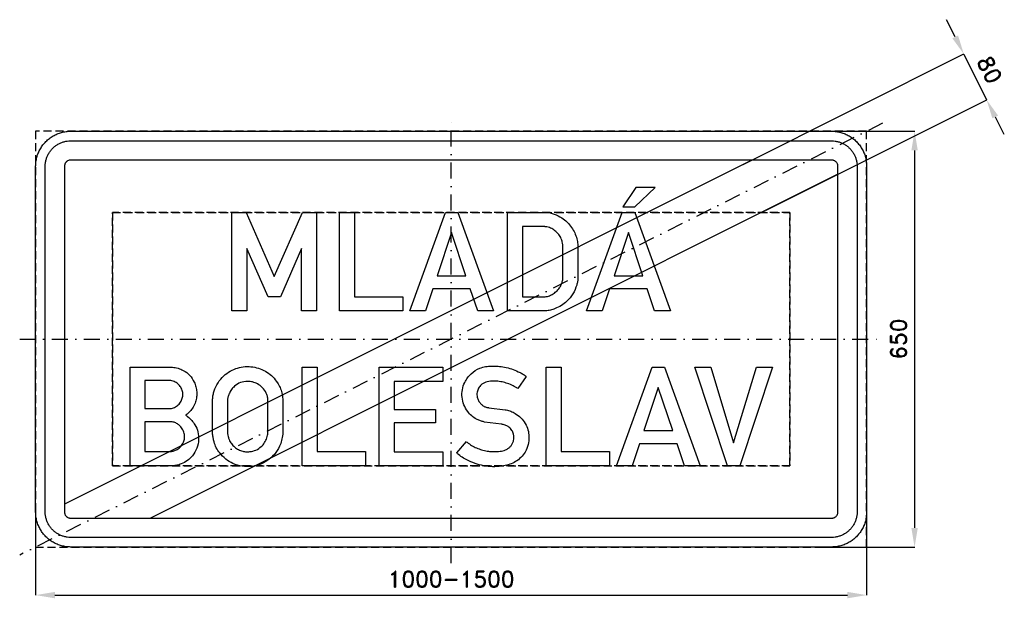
# Model space of a CAD drawing. Header units: millimetres. Extents: x -839 to 701, y -764 to 141.
import ezdxf

# ---------------------------------------------------------------- set-up
doc = ezdxf.new("R2010")
doc.units = ezdxf.units.MM
doc.header["$LTSCALE"] = 5
doc.linetypes.add('ČERCHOVANÁX2', pattern=[2, 1, -0.5, 0, -0.5])
doc.linetypes.add('ČÁRKOVANÁX2', pattern=[1.5, 1, -0.5])
doc.layers.add('Kóty', color=2, linetype='Continuous')
doc.layers.add('Značka', color=7, linetype='Continuous')
doc.styles.get("Standard").update_dxf_attribs({"font": 'romand.shx', "height": 25})
doc.dimstyles.get("Standard").update_dxf_attribs({"dimtxt": 25, "dimasz": 30, "dimexe": 0.18, "dimexo": 0.0625, "dimgap": 12.5, "dimtad": 1, "dimdec": 0, "dimzin": 0, "dimdsep": 46, "dimtxsty": 'Standard', "dimcen": 0.09, "dimadec": 0, "dimazin": 0, "dimtfac": 1, "dimtdec": 0, "dimtofl": 0, "dimtmove": 0, "dimatfit": 3, "dimfxl": 1, "dimtolj": 1, "dimtzin": 0, "dimarcsym": 0})

# ---------------------------------------------------------------- blocks, each defined once
blk = doc.blocks.new('*D0')
at = {"layer": 'Defpoints', "color": 0, "transparency": 16777216}
for p in [(-814.2, -622.6), (485.8, -628.8), (485.8, -759)]:
    blk.add_point(p, dxfattribs=at)
at = {"layer": 'Kóty', "color": 0, "lineweight": -2, "transparency": 16777216}
for p, q in [((-814.2, -622.7), (-814.2, -759.2)), ((485.8, -628.9), (485.8, -759.2)), ((-784.2, -759), (455.8, -759))]:
    blk.add_line(p, q, dxfattribs=at)
at = {"layer": 'Kóty', "color": 0, "transparency": 16777216}
for points in [[(-784.2, -754), (-784.2, -764), (-814.2, -759)], [(455.8, -754), (455.8, -764), (485.8, -759)]]:
    blk.add_solid(points, dxfattribs=at)
at = {"layer": 'Kóty', "color": 0, "transparency": 16777216, "insert": (-164.2, -734), "char_height": 25, "attachment_point": 5}
blk.add_mtext('\\A1;1000-1500', dxfattribs=at)
blk = doc.blocks.new('*D1')
at = {"layer": 'Defpoints', "color": 0, "transparency": 16777216}
for p in [(430.8, -33.8), (411.7, -683.9), (560.8, -683.9)]:
    blk.add_point(p, dxfattribs=at)
at = {"layer": 'Kóty', "color": 0, "lineweight": -2, "transparency": 16777216}
for p, q in [((430.9, -33.8), (561, -33.8)), ((560.8, -63.8), (560.8, -653.9)), ((411.8, -683.9), (561, -683.9))]:
    blk.add_line(p, q, dxfattribs=at)
at = {"layer": 'Kóty', "color": 0, "transparency": 16777216}
for points in [[(555.8, -63.8), (565.8, -63.8), (560.8, -33.8)], [(555.8, -653.9), (565.8, -653.9), (560.8, -683.9)]]:
    blk.add_solid(points, dxfattribs=at)
at = {"layer": 'Kóty', "color": 0, "transparency": 16777216, "insert": (535.8, -358.8), "char_height": 25, "attachment_point": 5, "rotation": 90}
blk.add_mtext('\\A1;650', dxfattribs=at)
blk = doc.blocks.new('*D2')
at = {"layer": 'Defpoints', "color": 0, "transparency": 16777216}
for p in [(673.5, 15.3), (292.6, -85.7), (328.4, -157.2)]:
    blk.add_point(p, dxfattribs=at)
at = {"layer": 'Kóty', "color": 0, "lineweight": -2, "transparency": 16777216}
for p, q in [((624.4, 113.7), (610.9, 140.6)), ((292.6, -85.7), (637.9, 87)), ((328.4, -157.2), (673.7, 15.4)), ((687, -11.5), (700.4, -38.3))]:
    blk.add_line(p, q, dxfattribs=at)
at = {"layer": 'Kóty', "color": 0, "transparency": 16777216}
for points in [[(628.8, 116), (619.9, 111.5), (637.8, 86.9)], [(691.4, -9.3), (682.5, -13.7), (673.5, 15.3)]]:
    blk.add_solid(points, dxfattribs=at)
at = {"layer": 'Kóty', "color": 0, "transparency": 16777216, "insert": (678, 62.3), "char_height": 25, "attachment_point": 5, "rotation": 296.5651}
blk.add_mtext('\\A1;80', dxfattribs=at)

msp = doc.modelspace()

# ---------------------------------------------------------------- linework, layer by layer
at = {"layer": 'Kóty'}
msp.add_lwpolyline([(637.8, 86.9), (673.5, 15.3)], dxfattribs=at)
at = {"layer": 'Značka', "color": 6, "linetype": 'ČERCHOVANÁX2', "ltscale": 5}
msp.add_line((510.8, -21.3), (-839.2, -696.3), dxfattribs=at)
at = {"layer": 'Značka', "color": 1}
for p, q in [((306.4, -78.8), (-769.2, -616.6)), ((440.8, -101), (-634.7, -638.8))]:
    msp.add_line(p, q, dxfattribs=at)
at = {"layer": 'Značka', "color": 6, "linetype": 'ČERCHOVANÁX2', "ltscale": 5}
for points in [[(-164.2, -708.8), (-164.2, -8.8)], [(-839.2, -358.8), (510.8, -358.8)]]:
    msp.add_lwpolyline(points, dxfattribs=at)
at = {"layer": 'Značka', "color": 3}
for points in [[(-759.2, -683.8), (-759.4, -683.8), (-759.6, -683.8, -0.03218), (-766.7, -683.3, -0.035443), (-773.7, -681.8, -0.036267), (-780.4, -679.6, -0.03442), (-786.8, -676.4, -0.033722), (-792.7, -672.4, -0.034085), (-798.1, -667.7, -0.034209), (-802.8, -662.3, -0.034229), (-806.7, -656.4, -0.034044), (-809.9, -650.1, -0.033412), (-812.2, -643.3, -0.034127), (-813.7, -636.3, -0.036745), (-814.2, -629.2), (-814.2, -629), (-814.2, -628.8), (-814.2, -88.8), (-814.2, -88.6), (-814.2, -88.4, -0.03218), (-813.7, -81.3, -0.035443), (-812.2, -74.3, -0.036265), (-810, -67.5, -0.034421), (-806.7, -61.2, -0.033717), (-802.8, -55.2, -0.034088), (-798.1, -49.9, -0.034212), (-792.7, -45.2, -0.034228), (-786.8, -41.2, -0.034042), (-780.4, -38, -0.033412), (-773.7, -35.7, -0.034125), (-766.7, -34.3, -0.036743), (-759.6, -33.8), (-759.4, -33.8), (-759.2, -33.8), (430.8, -33.8), (431, -33.8), (431.2, -33.8, -0.032187), (438.3, -34.3, -0.035442), (445.3, -35.7, -0.036278), (452.1, -38, -0.034421), (458.4, -41.2, -0.033718), (464.4, -45.2, -0.034078), (469.7, -49.9, -0.034199), (474.4, -55.2, -0.034236), (478.4, -61.2, -0.03403), (481.6, -67.5, -0.033395), (483.9, -74.3, -0.034109), (485.3, -81.3, -0.036744), (485.8, -88.4), (485.8, -88.6), (485.8, -88.8), (485.8, -628.8), (485.8, -629), (485.8, -629.2, -0.032171), (485.3, -636.3, -0.035429), (483.9, -643.3, -0.036265), (481.6, -650.1, -0.034431), (478.4, -656.4, -0.033735), (474.4, -662.3, -0.034079), (469.7, -667.7, -0.034225), (464.4, -672.4, -0.034235), (458.4, -676.4, -0.034041), (452.1, -679.5, -0.033409), (445.3, -681.8, -0.034125), (438.3, -683.3, -0.036744), (431.2, -683.8), (431, -683.8), (430.8, -683.8), (-759.2, -683.8)], [(-759.2, -668.8), (-759.3, -668.8), (-759.5, -668.8, -0.03218), (-764.7, -668.4, -0.035444), (-769.7, -667.4, -0.036267), (-774.6, -665.7, -0.03442), (-779.3, -663.4, -0.033721), (-783.6, -660.5, -0.034085), (-787.5, -657.1, -0.034209), (-790.9, -653.2, -0.034229), (-793.8, -648.9, -0.034044), (-796.1, -644.3, -0.033412), (-797.8, -639.4, -0.034127), (-798.8, -634.3, -0.036745), (-799.2, -629.1), (-799.2, -629), (-799.2, -628.8), (-799.2, -88.8), (-799.2, -88.6), (-799.2, -88.5, -0.032181), (-798.8, -83.3, -0.035445), (-797.8, -78.2, -0.036267), (-796.1, -73.3, -0.034416), (-793.8, -68.7, -0.033719), (-790.9, -64.4, -0.034078), (-787.5, -60.5, -0.034214), (-783.6, -57.1, -0.034222), (-779.3, -54.2, -0.034048), (-774.6, -51.9, -0.033405), (-769.7, -50.2, -0.034129), (-764.7, -49.1, -0.036741), (-759.5, -48.8), (-759.3, -48.8), (-759.2, -48.8), (430.8, -48.8), (431, -48.8), (431.1, -48.8, -0.032177), (436.3, -49.2, -0.035443), (441.4, -50.2, -0.036259), (446.3, -51.9, -0.034414), (450.9, -54.2, -0.033731), (455.2, -57.1, -0.034066), (459.1, -60.5, -0.034205), (462.5, -64.4, -0.034226), (465.4, -68.7, -0.03405), (467.7, -73.3, -0.033418), (469.4, -78.2, -0.034151), (470.5, -83.3, -0.036741), (470.8, -88.5), (470.8, -88.6), (470.8, -88.8), (470.8, -628.8), (470.8, -629), (470.8, -629.1, -0.032179), (470.5, -634.3, -0.035442), (469.4, -639.4, -0.03626), (467.7, -644.3, -0.034424), (465.4, -648.9, -0.033731), (462.5, -653.2, -0.034079), (459.1, -657.1, -0.034187), (455.2, -660.5, -0.034232), (450.9, -663.4, -0.034052), (446.3, -665.7, -0.033421), (441.4, -667.4, -0.034126), (436.3, -668.4, -0.036747), (431.1, -668.8), (431, -668.8), (430.8, -668.8), (-759.2, -668.8)], [(-759.2, -638.8), (430.8, -638.8), (430.9, -638.8), (430.9, -638.8, 0.032185), (432.2, -638.7, 0.035458), (433.5, -638.4, 0.036282), (434.7, -638), (435.8, -637.4), (436.9, -636.7), (437.9, -635.9), (438.7, -634.9), (439.5, -633.8), (440, -632.7), (440.5, -631.4), (440.7, -630.2), (440.8, -628.9), (440.8, -628.8), (440.8, -628.8), (440.8, -88.8), (440.8, -88.8), (440.8, -88.7), (440.7, -87.4), (440.5, -86.2), (440, -84.9), (439.5, -83.8), (438.7, -82.7), (437.9, -81.7), (436.9, -80.9, 0.034182), (435.8, -80.1, 0.034033), (434.7, -79.6, 0.033453), (433.5, -79.1, 0.034162), (432.2, -78.9, 0.03677), (430.9, -78.8), (430.9, -78.8), (430.8, -78.8), (-759.2, -78.8), (-759.2, -78.8), (-759.3, -78.8), (-760.6, -78.9), (-761.8, -79.1), (-763, -79.6), (-764.2, -80.1), (-765.3, -80.9, 0.034079), (-766.3, -81.7, 0.034232), (-767.1, -82.7, 0.034207), (-767.8, -83.8, 0.034032), (-768.4, -84.9, 0.033425), (-768.8, -86.2, 0.034124), (-769.1, -87.4, 0.036746), (-769.2, -88.7), (-769.2, -88.8), (-769.2, -88.8), (-769.2, -628.8), (-769.2, -628.8), (-769.2, -628.9, 0.032179), (-769.1, -630.2, 0.035442), (-768.8, -631.4, 0.03627), (-768.4, -632.7, 0.034419), (-767.8, -633.8, 0.033724), (-767.1, -634.9, 0.034086), (-766.3, -635.9, 0.034208), (-765.3, -636.7, 0.034231), (-764.2, -637.4, 0.034043), (-763, -638, 0.033417), (-761.8, -638.4, 0.034129), (-760.6, -638.7, 0.036747), (-759.3, -638.8), (-759.2, -638.8), (-759.2, -638.8)], [(-76.2, -314.8), (-76.2, -160.8), (-19.1, -160.8, -0.002955), (-17.3, -160.8, -0.008866), (-15.5, -160.8, -0.074826), (-2.9, -163.3, -0.064095), (8.7, -169.2, -0.05201), (17.3, -175.9, -0.052248), (24.2, -184.2, -0.0463), (29.1, -192.7, -0.045159), (32.3, -201.9, -0.019266), (33.3, -206, -0.018601), (33.9, -210.2, -0.002879), (34, -211.1), (34.1, -212), (34.1, -262.1), (34.1, -262.8, -0.00376), (34.1, -263.5, -0.035139), (33.5, -268.9, -0.027883), (32.2, -274.2, -0.067), (26.3, -288, -0.07401), (16.8, -299.6, -0.055398), (8.2, -306.3, -0.04934), (-1.7, -311.1, -0.035151), (-9, -313.4, -0.041158), (-16.4, -314.6, -0.006182), (-17.8, -314.7, -0.00206), (-19.2, -314.8), (-76.2, -314.8)], [(-52.7, -182.8), (-52.7, -292.6), (-20.9, -292.6, 0.003013), (-19.8, -292.6, 0.009049), (-18.7, -292.6, 0.064934), (-12.1, -291.5, 0.055474), (-6, -288.8, 0.060183), (0.2, -284.4, 0.064204), (5.1, -278.7, 0.046771), (7.9, -273.9, 0.042303), (9.7, -268.7, 0.021158), (10.3, -266.2, 0.026455), (10.6, -263.7, 0.006517), (10.7, -262.9), (10.7, -262.2), (10.7, -212.9), (10.7, -212.1, 0.005185), (10.6, -211.2, 0.038441), (9.7, -206.6, 0.037922), (8.1, -202, 0.064349), (4, -195, 0.066856), (-1.8, -189.3, 0.069128), (-8.7, -185.1, 0.078393), (-16.4, -183.1, 0.012507), (-17.9, -182.9, 0.004175), (-19.5, -182.8), (-52.7, -182.8)], [(-666.6, -556.8), (-666.6, -402.8), (-603.4, -402.8, -0.002335), (-601.8, -402.8, -0.006999), (-600.2, -402.9, -0.053518), (-591.5, -404.4, -0.058867), (-583.3, -407.8, -0.0841), (-573.2, -415.5, -0.083989), (-566.2, -426.1, -0.052894), (-563.4, -433.5, -0.048085), (-562.3, -441.3, -0.047691), (-562.4, -449.2, -0.051696), (-564.2, -457, -0.057808), (-567.8, -465, -0.056928), (-573.1, -472, -0.019006), (-575.1, -474, -0.019188), (-577.3, -475.9, -0.007477), (-578.4, -476.8, -0.002489), (-579.6, -477.7, -0.002387), (-578, -478.8, -0.007149), (-576.5, -480, -0.045542), (-570.1, -485.9, -0.053983), (-565, -492.9, -0.077428), (-560.4, -503.9, -0.076329), (-559.4, -515.9, -0.084936), (-562.1, -529.3, -0.082719), (-569, -541, -0.067286), (-576.9, -548.6, -0.06755), (-586.4, -553.9, -0.045468), (-593.2, -556, -0.048768), (-600.1, -556.8, -0.007089), (-601.4, -556.8, -0.002364), (-602.7, -556.8), (-666.6, -556.8)], [(-537.5, -455.1), (-537.5, -453.8, -0.004516), (-537.4, -452.6, -0.030678), (-536.5, -446.1, -0.03107), (-534.9, -439.9, -0.066298), (-528.9, -427.1, -0.06848), (-519.8, -416.4, -0.061858), (-509.8, -408.9, -0.05993), (-498.3, -404, -0.057344), (-486.5, -401.8, -0.05758), (-474.4, -402.3, -0.056912), (-462.9, -405.2, -0.057498), (-452.3, -410.6, -0.055378), (-443.3, -417.9, -0.053458), (-436.1, -426.9, -0.043029), (-431.8, -434.6, -0.048853), (-429.1, -443, -0.022719), (-428.2, -447.5, -0.012952), (-427.6, -452.2), (-427.6, -452.9), (-427.5, -453.7), (-427.5, -505.3), (-427.6, -506.5, -0.002806), (-427.7, -507.6, -0.035775), (-429.4, -517.2, -0.047843), (-432.6, -526.4, -0.078793), (-440.8, -539.2, -0.073097), (-452.6, -549.2, -0.060117), (-463.7, -554.9, -0.059848), (-475.9, -557.7, -0.071111), (-491, -557.6, -0.074186), (-505.5, -553.2, -0.066042), (-516.9, -546.3, -0.061695), (-526.2, -536.7, -0.047086), (-531.6, -528.5, -0.053876), (-535.1, -519.4, -0.030223), (-536.5, -513.4, -0.017681), (-537.3, -507.3, -0.002015), (-537.4, -505.9), (-537.5, -504.5), (-537.5, -455.1)], [(-140.3, -519, 0.002379), (-138.8, -520.3, 0.007146), (-137.4, -521.4, 0.039105), (-130.3, -526.1, 0.03209), (-122.6, -529.7, 0.032647), (-114.4, -532.6, 0.039896), (-105.8, -534.2, 0.024479), (-100.1, -534.6, 0.014325), (-94.3, -534.6, 0.035313), (-85.6, -533.8, 0.084147), (-77.4, -531.1, 0.055203), (-73.7, -528.7, 0.056034), (-70.5, -525.5, 0.057314), (-68, -521.7, 0.056922), (-66.5, -517.4, 0.062824), (-65.9, -512.5, 0.064424), (-66.6, -507.6, 0.085854), (-69.2, -501.4, 0.089189), (-73.8, -496.5, 0.071823), (-78.6, -493.6, 0.059294), (-84, -492.1, 0.004988), (-84.7, -492), (-85.3, -491.9), (-112.2, -488.5), (-113.3, -488.2), (-114.3, -487.8, -0.017778), (-119.5, -486.1, -0.032306), (-124.5, -483.9, -0.062182), (-132.1, -478.7, -0.055276), (-138.3, -471.8, -0.068824), (-144.2, -461.4, -0.072897), (-147, -449.8, -0.074666), (-146.7, -437.9, -0.072256), (-142.9, -426.4, -0.094608), (-133.1, -413, -0.103596), (-119.2, -404.3, -0.055209), (-110.4, -401.8, -0.035098), (-101.2, -401, -0.029411), (-90.9, -401.2, -0.03064), (-80.8, -402.6, -0.032941), (-69.7, -405.5, -0.029913), (-59.2, -409.7, -0.019581), (-53.8, -412.4, -0.02893), (-48.7, -415.6, -0.005151), (-47.8, -416.3), (-46.8, -417), (-60, -436, 0.001721), (-61.7, -434.9, 0.005151), (-63.4, -433.9, 0.031826), (-71.6, -429.8, 0.03548), (-80.2, -426.8, 0.037911), (-88.9, -425, 0.035614), (-98, -424.5, 0.056956), (-107.7, -425.4, 0.118691), (-116.1, -429.4, 0.089578), (-120.4, -434.1, 0.077146), (-123, -440, 0.050958), (-123.8, -444, 0.055003), (-123.7, -448, 0.076568), (-122.1, -453.6, 0.070203), (-118.9, -458.6, 0.053208), (-115.9, -461.7, 0.05742), (-112.3, -464, 0.030575), (-110.3, -464.9, 0.032971), (-108.3, -465.5, 0.019623), (-106.7, -465.8, 0.006516), (-105.1, -466), (-79.7, -469.3), (-78.8, -469.4, -0.005717), (-77.9, -469.5, -0.057684), (-70.8, -471.5, -0.045358), (-64.1, -474.9, -0.062107), (-55.2, -481.8, -0.068459), (-48.4, -490.7, -0.067355), (-44.1, -500.6, -0.064544), (-42.5, -511.3, -0.073538), (-43.7, -523.8, -0.075693), (-48.6, -535.3, -0.065679), (-55.1, -543.8, -0.066685), (-63.5, -550.3, -0.056081), (-72.5, -554.5, -0.03829), (-82.2, -556.9, -0.042201), (-96.1, -558.2, -0.042475), (-110, -557.3, -0.040681), (-123.6, -554.2, -0.036909), (-136.5, -549.1, -0.028956), (-145, -544.7, -0.038943), (-152.7, -539.1, -0.006116), (-154.1, -537.9, -0.002037), (-155.4, -536.8), (-140.3, -519)], [(-643.2, -423.5), (-643.2, -467.4), (-606.3, -467.4, 0.005329), (-604.8, -467.4, 0.016026), (-603.4, -467.3, 0.091638), (-596.8, -465.5, 0.080741), (-591.1, -461.5, 0.081309), (-586.8, -456, 0.086096), (-584.4, -449.5, 0.087464), (-584.2, -442.4, 0.085841), (-586.4, -435.6, 0.081933), (-590.3, -430, 0.07864), (-595.8, -426, 0.046715), (-599.3, -424.4, 0.054017), (-602.9, -423.6, 0.009121), (-603.7, -423.6), (-604.4, -423.5), (-643.2, -423.5)], [(-514.1, -455.2), (-514.1, -504.5), (-514, -505.4, 0.005134), (-513.9, -506.3, 0.037589), (-513.1, -511.2, 0.041681), (-511.5, -515.9, 0.062897), (-507.9, -522.2, 0.060175), (-502.8, -527.5, 0.05942), (-496.9, -531.6, 0.064328), (-490.2, -534.1, 0.05052), (-484.7, -534.9, 0.044569), (-479.1, -534.7, 0.07391), (-469.6, -532.2, 0.085006), (-461.4, -526.9, 0.073628), (-456, -520.6, 0.06358), (-452.4, -513, 0.033201), (-451.3, -509.2, 0.042647), (-450.9, -505.3, 0.004504), (-450.8, -504.8), (-450.8, -504.3), (-450.8, -455.3, 0.002794), (-450.8, -454.4, 0.008402), (-450.8, -453.6, 0.062609), (-451.7, -448.2, 0.048319), (-453.7, -443.1, 0.076906), (-459.4, -434.8, 0.083775), (-467.4, -428.8, 0.069866), (-474.8, -425.8, 0.066672), (-482.7, -424.9, 0.08852), (-493.7, -426.8, 0.098123), (-503.1, -432.5, 0.062843), (-507.8, -437.6, 0.051394), (-511.2, -443.6, 0.039527), (-513.1, -448.4, 0.050746), (-514, -453.5, 0.007113), (-514, -454.3), (-514.1, -455.2)], [(-643.2, -488), (-643.2, -534.6), (-606.1, -534.6, 0.00363), (-604.7, -534.6, 0.010878), (-603.3, -534.5, 0.05872), (-597.8, -533.5, 0.063115), (-592.7, -531.2, 0.084066), (-587, -526.5, 0.085722), (-583.1, -520.1, 0.082253), (-581.4, -513.3, 0.080976), (-581.9, -506.3, 0.088843), (-584.9, -499, 0.084249), (-590.2, -493, 0.065604), (-595, -489.9, 0.080401), (-600.4, -488.3, 0.018361), (-602, -488.1, 0.006096), (-603.5, -488), (-643.2, -488)]]:
    msp.add_lwpolyline(points, format="xyb", dxfattribs=at)
at = {"layer": 'Značka', "color": 6, "linetype": 'ČÁRKOVANÁX2', "ltscale": 2.5}
msp.add_lwpolyline([(-814.2, -683.8), (485.8, -683.8), (485.8, -33.8), (-814.2, -33.8)], close=True, dxfattribs=at)
at = {"layer": 'Značka', "color": 1}
for points in [[(440.8, -101), (440.8, -88.8), (440.8, -88.8), (440.8, -88.7), (440.7, -87.4), (440.5, -86.2), (440, -84.9), (439.5, -83.8), (438.7, -82.7), (437.9, -81.7), (436.9, -80.9, 0.034182), (435.8, -80.1, 0.034033), (434.7, -79.6, 0.033453), (433.5, -79.1, 0.034162), (432.2, -78.9, 0.03677), (430.9, -78.8), (430.9, -78.8), (430.8, -78.8), (306.4, -78.8)], [(-769.2, -616.6), (-769.2, -628.8), (-769.2, -628.8), (-769.2, -628.9, 0.032179), (-769.1, -630.2, 0.035442), (-768.8, -631.4, 0.03627), (-768.4, -632.7, 0.034419), (-767.8, -633.8, 0.033724), (-767.1, -634.9, 0.034086), (-766.3, -635.9, 0.034208), (-765.3, -636.7, 0.034231), (-764.2, -637.4, 0.034043), (-763, -638, 0.033417), (-761.8, -638.4, 0.034129), (-760.6, -638.7, 0.036747), (-759.3, -638.8), (-759.2, -638.8), (-759.2, -638.8)]]:
    msp.add_lwpolyline(points, format="xyb", dxfattribs=at)
at = {"layer": 'Značka', "color": 3}
for points in [[(104.4, -151.9), (123, -151.9), (155.2, -121.6), (124.9, -121.6), (104.4, -151.9)], [(-507.1, -314.8), (-507.1, -160.8), (-485, -160.8), (-440.9, -260.9), (-396.8, -160.8), (-374.8, -160.8), (-374.8, -314.8), (-398.3, -314.8), (-398.3, -217.1), (-431.4, -292.6), (-450.6, -292.6), (-483.6, -217.1), (-483.6, -314.8), (-507.1, -314.8)], [(-338.9, -314.8), (-338.9, -160.8), (-315.5, -160.8), (-315.5, -292.7), (-240, -292.7), (-240, -314.8), (-338.9, -314.8)], [(-229.1, -314.8), (-173.3, -160.8), (-153.8, -160.8), (-98, -314.8), (-122.7, -314.8), (-134.2, -280.4), (-193.1, -280.4), (-204.4, -314.8), (-229.1, -314.8)], [(47.6, -314.8), (103.4, -160.8), (122.9, -160.8), (178.7, -314.8), (154, -314.8), (142.5, -280.4), (83.5, -280.4), (72.2, -314.8), (47.6, -314.8)], [(-141, -259.9), (-163.6, -192.3), (-186.1, -259.9), (-141, -259.9)], [(135.7, -259.9), (113.1, -192.3), (90.6, -259.9), (135.7, -259.9)], [(-397.3, -556.8), (-397.3, -402.8), (-373.9, -402.8), (-373.9, -534.7), (-298.4, -534.7), (-298.4, -556.8), (-397.3, -556.8)], [(-276.6, -556.8), (-276.6, -402.8), (-177.2, -402.8), (-177.2, -425), (-253.2, -425), (-253.2, -468.9), (-188.5, -468.9), (-188.5, -489.5), (-253.2, -489.5), (-253.2, -534.9), (-177.4, -534.9), (-177.4, -556.8), (-276.6, -556.8)], [(-15.5, -556.8), (-15.5, -402.8), (7.9, -402.8), (7.9, -534.7), (83.4, -534.7), (83.4, -556.8), (-15.5, -556.8)], [(94.3, -556.8), (150.1, -402.8), (169.6, -402.8), (225.4, -556.8), (200.7, -556.8), (189.2, -522.4), (130.2, -522.4), (118.9, -556.8), (94.3, -556.8)], [(268, -556.8), (217.1, -402.8), (242.1, -402.8), (277.7, -521.1), (313.5, -402.8), (338.3, -402.8), (287.4, -556.8), (268, -556.8)], [(182.4, -501.9), (159.8, -434.3), (137.3, -501.9), (182.4, -501.9)]]:
    msp.add_lwpolyline(points, dxfattribs=at)
at = {"layer": 'Značka', "color": 6, "linetype": 'ČÁRKOVANÁX2', "ltscale": 2.5}
for points in [[(-694.2, -556.8), (365.8, -556.8), (365.8, -160.8), (-694.2, -160.8), (-694.2, -556.8)], [(-694.2, -556.8), (-694.2, -160.8), (365.8, -160.8), (365.8, -556.8), (-694.2, -556.8)]]:
    msp.add_lwpolyline(points, dxfattribs=at)
at = {"layer": 'Značka', "color": 1}
msp.add_lwpolyline([(-759.2, -638.8), (-634.7, -638.8)], dxfattribs=at)

# ---------------------------------------------------------------- dimensions: what is measured, and where the dimension line sits
at = {"layer": 'Kóty'}
dim = msp.add_aligned_dim(p1=(292.6, -85.7), p2=(328.4, -157.2), distance=385.9, dimstyle='Standard', dxfattribs=at)
dim.commit()
dim.dimension.update_dxf_attribs({"geometry": '*D2', "text_midpoint": (678, 62.3)})
dim = msp.add_linear_dim(base=(560.8, -683.9), p1=(430.8, -33.8), p2=(411.7, -683.9), angle=90, dimstyle='Standard', dxfattribs=at)
dim.commit()
dim.dimension.update_dxf_attribs({"geometry": '*D1', "text_midpoint": (535.8, -358.8)})
dim = msp.add_linear_dim(base=(485.8, -759), p1=(-814.2, -622.6), p2=(485.8, -628.8), text='1000-1500', dimstyle='Standard', dxfattribs=at)
dim.commit()
dim.dimension.update_dxf_attribs({"geometry": '*D0', "text_midpoint": (-164.2, -734)})

doc.saveas('drawing.dxf')
